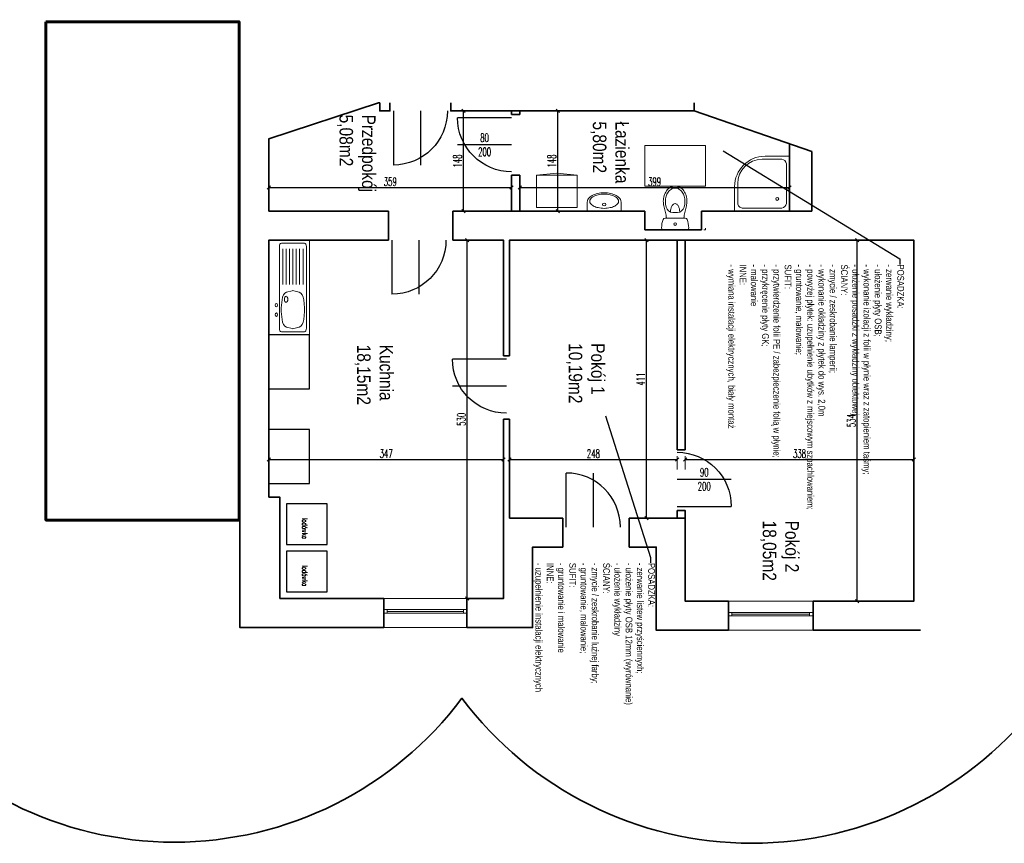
# Model space of a CAD drawing. Extents: x 34439 to 126910, y -74890 to 17912.
# Tile 10 of 144: x 56071 to 57528, y -27254 to -26036. Entities that reach past the tile are written whole.
import ezdxf
from ezdxf import colors
from ezdxf.entities.mleader import LeaderData, LeaderLine
from ezdxf.lldxf.tags import DXFTag
from ezdxf.math import Vec2, Vec3

# ---------------------------------------------------------------- set-up
doc = ezdxf.new("R2010")
doc.units = 0
doc.header["$MEASUREMENT"] = 0
for name, color, linetype, lineweight in [('_konstrukcja', 96, 'Continuous', 20), ('_stolarka', 82, 'Continuous', 30), ('A-ARM', 1, 'Continuous', 15), ('A-MEB', 150, 'Continuous', 15), ('wymiar', 3, 'Continuous', 13), ('ściany', 1, 'Continuous', 30)]:
    doc.layers.add(name, color=color, linetype=linetype, lineweight=lineweight)
doc.styles.add('Arial narrow', font='ARIALN.TTF')
doc.styles.add('SIMPLEX', font='SIMPLEX.shx', dxfattribs={"width": 0.6})
doc.styles.get("Standard").update_dxf_attribs({"font": 'ARIALN.TTF'})
tags = doc.linetypes.add('HIDDEN', pattern=[0.375, 0.25, -0.125]).pattern_tags.tags
tags[6:7] = [DXFTag(74, 4), DXFTag(75, 0), DXFTag(340, '0'), DXFTag(46, 1.0), DXFTag(50, 0.0), DXFTag(44, 0.0), DXFTag(45, 0.0)]
tags[4:5] = [DXFTag(74, 4), DXFTag(75, 0), DXFTag(340, '0'), DXFTag(46, 1.0), DXFTag(50, 0.0), DXFTag(44, 0.0), DXFTag(45, 0.0)]
doc.dimstyles.new('1-50 cm', dxfattribs={"dimscale": 0.5, "dimtxt": 25, "dimasz": 10, "dimexe": 10, "dimexo": 25, "dimgap": 5, "dimtad": 1, "dimdec": 0, "dimdsep": 46, "dimtxsty": 'SIMPLEX', "dimblk": 'OBLIQUE', "dimcen": 0, "dimadec": 1, "dimazin": 0, "dimtfac": 0.028571, "dimtdec": 1, "dimtix": 1, "dimtmove": 1, "dimatfit": 2, "dimldrblk": 'DOT', "dimfxl": 30, "dimfxlon": 1, "dimtolj": 1, "dimlwe": -1, "dimarcsym": 0})

# ---------------------------------------------------------------- blocks, each defined once
blk = doc.blocks.new('dr100_uniwersalne')
at = {"layer": '_stolarka', "color": 0, "linetype": 'ByBlock', "ltscale": 50}
blk.add_line((50, 0), (50, 100), dxfattribs=at)
blk.add_lwpolyline([(0, 0), (0, 100)], dxfattribs=at)
blk.add_arc((0, 0), 100, 0, 90, dxfattribs=at)
blk = doc.blocks.new('_OBLIQUE')
at = {"color": 0, "linetype": 'ByBlock', "lineweight": -2}
for p, q in [((-0.5, -0.5), (0.5, 0.5)), ((0, 0), (0, 0))]:
    blk.add_line(p, q, dxfattribs=at)
blk = doc.blocks.new('*D11273')
at = {"layer": 'DEFPOINTS', "color": 0, "lineweight": 35, "ltscale": 50}
for p in [(56786.8, -26685.9), (56439.8, -26741.5), (56786.8, -26891.5)]:
    blk.add_point(p, dxfattribs=at)
at = {"layer": 'wymiar', "color": 0, "ltscale": 50}
for p, q in [((56439.8, -26700.9), (56439.8, -26680.9)), ((56786.8, -26700.9), (56786.8, -26680.9))]:
    blk.add_line(p, q, dxfattribs=at)
at = {"layer": 'wymiar', "color": 0, "lineweight": -2, "ltscale": 50}
blk.add_line((56439.8, -26685.9), (56786.8, -26685.9), dxfattribs=at)
at = {"layer": 'wymiar', "color": 0, "lineweight": -2, "ltscale": 50, "xscale": 5, "yscale": 5, "zscale": 5, "rotation": 180}
blk.add_blockref('_OBLIQUE', (56439.8, -26685.9), dxfattribs=at)
at = {"layer": 'wymiar', "color": 0, "lineweight": -2, "ltscale": 50, "xscale": 5, "yscale": 5, "zscale": 5}
blk.add_blockref('_OBLIQUE', (56786.8, -26685.9), dxfattribs=at)
at = {"layer": 'wymiar', "color": 0, "lineweight": 18, "ltscale": 50, "insert": (56613.3, -26677.2), "char_height": 12.5, "attachment_point": 5, "style": 'SIMPLEX'}
blk.add_mtext('\\A1;347', dxfattribs=at)
blk = doc.blocks.new('_Dot')
at = {"color": 0, "lineweight": -2}
blk.add_line((-0.5, 0), (-1, 0), dxfattribs=at)
at = {"color": 0, "const_width": 0.5}
blk.add_lwpolyline([(-0.25, 0, 1), (0.25, 0, 1)], format="xyb", close=True, dxfattribs=at)
blk = doc.blocks.new('*D11274')
at = {"layer": 'DEFPOINTS', "color": 0, "lineweight": 35, "ltscale": 50}
for p in [(57043.8, -26685.9), (56795.8, -26772.5), (57043.8, -26772.5)]:
    blk.add_point(p, dxfattribs=at)
at = {"layer": 'wymiar', "color": 0, "ltscale": 50}
for p, q in [((56795.8, -26700.9), (56795.8, -26680.9)), ((57043.8, -26700.9), (57043.8, -26680.9))]:
    blk.add_line(p, q, dxfattribs=at)
at = {"layer": 'wymiar', "color": 0, "lineweight": -2, "ltscale": 50}
blk.add_line((56795.8, -26685.9), (57043.8, -26685.9), dxfattribs=at)
at = {"layer": 'wymiar', "color": 0, "lineweight": -2, "ltscale": 50, "xscale": 5, "yscale": 5, "zscale": 5, "rotation": 180}
blk.add_blockref('_OBLIQUE', (56795.8, -26685.9), dxfattribs=at)
at = {"layer": 'wymiar', "color": 0, "lineweight": -2, "ltscale": 50, "xscale": 5, "yscale": 5, "zscale": 5}
blk.add_blockref('_OBLIQUE', (57043.8, -26685.9), dxfattribs=at)
at = {"layer": 'wymiar', "color": 0, "lineweight": 18, "ltscale": 50, "insert": (56919.8, -26677.2), "char_height": 12.5, "attachment_point": 5, "style": 'SIMPLEX'}
blk.add_mtext('\\A1;248', dxfattribs=at)
blk = doc.blocks.new('*D11275')
at = {"layer": 'DEFPOINTS', "color": 0, "lineweight": 35, "ltscale": 50}
for p in [(57393.8, -26685.9), (57055.8, -26895.5), (57393.8, -26895.5)]:
    blk.add_point(p, dxfattribs=at)
at = {"layer": 'wymiar', "color": 0, "ltscale": 50}
for p, q in [((57055.8, -26700.9), (57055.8, -26680.9)), ((57393.8, -26700.9), (57393.8, -26680.9))]:
    blk.add_line(p, q, dxfattribs=at)
at = {"layer": 'wymiar', "color": 0, "lineweight": -2, "ltscale": 50}
blk.add_line((57055.8, -26685.9), (57393.8, -26685.9), dxfattribs=at)
at = {"layer": 'wymiar', "color": 0, "lineweight": -2, "ltscale": 50, "xscale": 5, "yscale": 5, "zscale": 5, "rotation": 180}
blk.add_blockref('_OBLIQUE', (57055.8, -26685.9), dxfattribs=at)
at = {"layer": 'wymiar', "color": 0, "lineweight": -2, "ltscale": 50, "xscale": 5, "yscale": 5, "zscale": 5}
blk.add_blockref('_OBLIQUE', (57393.8, -26685.9), dxfattribs=at)
at = {"layer": 'wymiar', "color": 0, "lineweight": 18, "ltscale": 50, "insert": (57224.8, -26677.2), "char_height": 12.5, "attachment_point": 5, "style": 'SIMPLEX'}
blk.add_mtext('\\A1;338', dxfattribs=at)
blk = doc.blocks.new('*D11276')
at = {"layer": 'DEFPOINTS', "color": 0, "lineweight": 35, "ltscale": 50}
for p in [(57055.8, -26361.5), (57310.1, -26361.5), (57055.8, -26895.5)]:
    blk.add_point(p, dxfattribs=at)
at = {"layer": 'wymiar', "color": 0, "ltscale": 50}
for p, q in [((57295.1, -26361.5), (57315.1, -26361.5)), ((57295.1, -26895.5), (57315.1, -26895.5))]:
    blk.add_line(p, q, dxfattribs=at)
at = {"layer": 'wymiar', "color": 0, "lineweight": -2, "ltscale": 50}
blk.add_line((57310.1, -26895.5), (57310.1, -26361.5), dxfattribs=at)
at = {"layer": 'wymiar', "color": 0, "lineweight": -2, "ltscale": 50, "xscale": 5, "yscale": 5, "zscale": 5}
for p, rotation in [((57310.1, -26361.5), 90), ((57310.1, -26895.5), 270)]:
    blk.add_blockref('_OBLIQUE', p, dxfattribs=dict(at, rotation=rotation))
at = {"layer": 'wymiar', "color": 0, "lineweight": 18, "ltscale": 50, "insert": (57301.4, -26628.5), "char_height": 12.5, "attachment_point": 5, "rotation": 90, "style": 'SIMPLEX'}
blk.add_mtext('\\A1;534', dxfattribs=at)
blk = doc.blocks.new('*D11277')
at = {"layer": 'DEFPOINTS', "color": 0, "lineweight": 35, "ltscale": 50}
for p in [(56998.6, -26361.5), (57043.8, -26361.5), (57043.8, -26772.5)]:
    blk.add_point(p, dxfattribs=at)
at = {"layer": 'wymiar', "color": 0, "ltscale": 50}
for p, q in [((57013.6, -26361.5), (56993.6, -26361.5)), ((57013.6, -26772.5), (56993.6, -26772.5))]:
    blk.add_line(p, q, dxfattribs=at)
at = {"layer": 'wymiar', "color": 0, "lineweight": -2, "ltscale": 50}
blk.add_line((56998.6, -26772.5), (56998.6, -26361.5), dxfattribs=at)
at = {"layer": 'wymiar', "color": 0, "lineweight": -2, "ltscale": 50, "xscale": 5, "yscale": 5, "zscale": 5}
for p, rotation in [((56998.6, -26361.5), 90), ((56998.6, -26772.5), 270)]:
    blk.add_blockref('_OBLIQUE', p, dxfattribs=dict(at, rotation=rotation))
at = {"layer": 'wymiar', "color": 0, "lineweight": 18, "ltscale": 50, "insert": (56989.8, -26567), "char_height": 12.5, "attachment_point": 5, "rotation": 90, "style": 'SIMPLEX'}
blk.add_mtext('\\A1;411', dxfattribs=at)
blk = doc.blocks.new('*D11278')
at = {"layer": 'DEFPOINTS', "color": 0, "lineweight": 35, "ltscale": 50}
for p in [(56733.3, -26361.5), (56786.8, -26361.5), (56786.8, -26891.5)]:
    blk.add_point(p, dxfattribs=at)
at = {"layer": 'wymiar', "color": 0, "ltscale": 50}
for p, q in [((56748.3, -26361.5), (56728.3, -26361.5)), ((56748.3, -26891.5), (56728.3, -26891.5))]:
    blk.add_line(p, q, dxfattribs=at)
at = {"layer": 'wymiar', "color": 0, "lineweight": -2, "ltscale": 50}
blk.add_line((56733.3, -26891.5), (56733.3, -26361.5), dxfattribs=at)
at = {"layer": 'wymiar', "color": 0, "lineweight": -2, "ltscale": 50, "xscale": 5, "yscale": 5, "zscale": 5}
for p, rotation in [((56733.3, -26361.5), 90), ((56733.3, -26891.5), 270)]:
    blk.add_blockref('_OBLIQUE', p, dxfattribs=dict(at, rotation=rotation))
at = {"layer": 'wymiar', "color": 0, "lineweight": 18, "ltscale": 50, "insert": (56724.5, -26626.5), "char_height": 12.5, "attachment_point": 5, "rotation": 90, "style": 'SIMPLEX'}
blk.add_mtext('\\A1;530', dxfattribs=at)
blk = doc.blocks.new('*D11279')
at = {"layer": 'DEFPOINTS', "color": 0, "lineweight": 35, "ltscale": 50}
for p in [(56798.9, -26283.8), (56439.8, -26318.5), (56798.9, -26318.5)]:
    blk.add_point(p, dxfattribs=at)
at = {"layer": 'wymiar', "color": 0, "ltscale": 50}
for p, q in [((56439.8, -26298.8), (56439.8, -26278.8)), ((56798.9, -26298.8), (56798.9, -26278.8))]:
    blk.add_line(p, q, dxfattribs=at)
at = {"layer": 'wymiar', "color": 0, "lineweight": -2, "ltscale": 50}
blk.add_line((56439.8, -26283.8), (56798.9, -26283.8), dxfattribs=at)
at = {"layer": 'wymiar', "color": 0, "lineweight": -2, "ltscale": 50, "xscale": 5, "yscale": 5, "zscale": 5, "rotation": 180}
blk.add_blockref('_OBLIQUE', (56439.8, -26283.8), dxfattribs=at)
at = {"layer": 'wymiar', "color": 0, "lineweight": -2, "ltscale": 50, "xscale": 5, "yscale": 5, "zscale": 5}
blk.add_blockref('_OBLIQUE', (56798.9, -26283.8), dxfattribs=at)
at = {"layer": 'wymiar', "color": 0, "lineweight": 18, "ltscale": 50, "insert": (56619.4, -26275.1), "char_height": 12.5, "attachment_point": 5, "style": 'SIMPLEX'}
blk.add_mtext('\\A1;359', dxfattribs=at)
blk = doc.blocks.new('*D11280')
at = {"layer": 'DEFPOINTS', "color": 0, "lineweight": 35, "ltscale": 50}
for p in [(56727.5, -26170.5), (56798.9, -26170.5), (56798.9, -26318.5)]:
    blk.add_point(p, dxfattribs=at)
at = {"layer": 'wymiar', "color": 0, "ltscale": 50}
for p, q in [((56742.5, -26170.5), (56722.5, -26170.5)), ((56742.5, -26318.5), (56722.5, -26318.5))]:
    blk.add_line(p, q, dxfattribs=at)
at = {"layer": 'wymiar', "color": 0, "lineweight": -2, "ltscale": 50}
blk.add_line((56727.5, -26318.5), (56727.5, -26170.5), dxfattribs=at)
at = {"layer": 'wymiar', "color": 0, "lineweight": -2, "ltscale": 50, "xscale": 5, "yscale": 5, "zscale": 5}
for p, rotation in [((56727.5, -26170.5), 90), ((56727.5, -26318.5), 270)]:
    blk.add_blockref('_OBLIQUE', p, dxfattribs=dict(at, rotation=rotation))
at = {"layer": 'wymiar', "color": 0, "lineweight": 18, "ltscale": 50, "insert": (56718.8, -26244.5), "char_height": 12.5, "attachment_point": 5, "rotation": 90, "style": 'SIMPLEX'}
blk.add_mtext('\\A1;148', dxfattribs=at)
blk = doc.blocks.new('*D11281')
at = {"layer": 'DEFPOINTS', "color": 0, "lineweight": 35, "ltscale": 50}
for p in [(57209.8, -26283.8), (56810.9, -26318.5), (57209.8, -26318.5)]:
    blk.add_point(p, dxfattribs=at)
at = {"layer": 'wymiar', "color": 0, "ltscale": 50}
for p, q in [((56810.9, -26298.8), (56810.9, -26278.8)), ((57209.8, -26298.8), (57209.8, -26278.8))]:
    blk.add_line(p, q, dxfattribs=at)
at = {"layer": 'wymiar', "color": 0, "lineweight": -2, "ltscale": 50}
blk.add_line((56810.9, -26283.8), (57209.8, -26283.8), dxfattribs=at)
at = {"layer": 'wymiar', "color": 0, "lineweight": -2, "ltscale": 50, "xscale": 5, "yscale": 5, "zscale": 5, "rotation": 180}
blk.add_blockref('_OBLIQUE', (56810.9, -26283.8), dxfattribs=at)
at = {"layer": 'wymiar', "color": 0, "lineweight": -2, "ltscale": 50, "xscale": 5, "yscale": 5, "zscale": 5}
blk.add_blockref('_OBLIQUE', (57209.8, -26283.8), dxfattribs=at)
at = {"layer": 'wymiar', "color": 0, "lineweight": 18, "ltscale": 50, "insert": (57010.4, -26275.1), "char_height": 12.5, "attachment_point": 5, "style": 'SIMPLEX'}
blk.add_mtext('\\A1;399', dxfattribs=at)
blk = doc.blocks.new('*D11282')
at = {"layer": 'DEFPOINTS', "color": 0, "lineweight": 35, "ltscale": 50}
for p in [(56810.9, -26170.5), (56867.1, -26170.5), (56810.9, -26318.5)]:
    blk.add_point(p, dxfattribs=at)
at = {"layer": 'wymiar', "color": 0, "ltscale": 50}
for p, q in [((56852.1, -26170.5), (56872.1, -26170.5)), ((56852.1, -26318.5), (56872.1, -26318.5))]:
    blk.add_line(p, q, dxfattribs=at)
at = {"layer": 'wymiar', "color": 0, "lineweight": -2, "ltscale": 50}
blk.add_line((56867.1, -26318.5), (56867.1, -26170.5), dxfattribs=at)
at = {"layer": 'wymiar', "color": 0, "lineweight": -2, "ltscale": 50, "xscale": 5, "yscale": 5, "zscale": 5}
for p, rotation in [((56867.1, -26170.5), 90), ((56867.1, -26318.5), 270)]:
    blk.add_blockref('_OBLIQUE', p, dxfattribs=dict(at, rotation=rotation))
at = {"layer": 'wymiar', "color": 0, "lineweight": 18, "ltscale": 50, "insert": (56858.3, -26244.5), "char_height": 12.5, "attachment_point": 5, "rotation": 90, "style": 'SIMPLEX'}
blk.add_mtext('\\A1;148', dxfattribs=at)
blk = doc.blocks.new('_arm_zlewozmywak 1-kom')
at = {"layer": 'A-ARM'}
for p, q in [((80, 60), (0, 60)), ((0, 60), (0, 0)), ((80, 0), (80, 60)), ((74.5, 44.5), (5.5, 44.5)), ((19.82, 41.74), (13.04, 40.51)), ((29.46, 40.51), (22.68, 41.74)), ((2.5, 41.5), (2.5, 7.5)), ((6.58, 33.95), (5.22, 25.82)), ((37.28, 25.82), (35.92, 33.95)), ((72.5, 39.5), (42.5, 39.5)), ((72.5, 34.5), (42.5, 34.5)), ((77.5, 41.5), (77.5, 7.5)), ((36.16, 32.56), (36.16, 32.56)), ((72.5, 29.5), (42.5, 29.5)), ((5.22, 23.18), (6.58, 15.05)), ((35.92, 15.05), (37.28, 23.18)), ((72.5, 24.5), (42.5, 24.5)), ((42.5, 19.5), (72.5, 19.5)), ((13.04, 8.49), (19.82, 7.26)), ((22.68, 7.26), (29.46, 8.49)), ((42.5, 14.5), (72.5, 14.5)), ((42.5, 9.5), (72.5, 9.5)), ((0, 0), (80, 0)), ((74.5, 4.5), (5.5, 4.5))]:
    blk.add_line(p, q, dxfattribs=at)
for centre, radius in [((17, 49), 1.5), ((25, 49), 1.5), ((30, 34.5), 2.5)]:
    blk.add_circle(centre, radius, dxfattribs=at)
for centre, radius, start, end in [((5.5, 41.5), 3, 90, 180), ((21.25, 33.87), 8, 79.69515, 100.30485), ((74.5, 41.5), 3, 0, 90), ((14.47, 32.64), 8, 100.30485, 170.53768), ((28.03, 32.64), 8, 9.46232, 79.69515), ((13.11, 24.5), 8, 170.53768, 189.46232), ((28.26, 31.25), 8, 9.46015, 9.46232), ((29.39, 24.5), 8, 350.53768, 9.46232), ((14.47, 16.36), 8, 189.46232, 259.69515), ((28.03, 16.36), 8, 280.30485, 350.53768), ((5.5, 7.5), 3, 180, 270), ((21.25, 15.13), 8, 259.69515, 280.30485), ((74.5, 7.5), 3, 270, 0)]:
    blk.add_arc(centre, radius, start, end, dxfattribs=at)
blk = doc.blocks.new('_arm_brodzik owal 90')
at = {"layer": 'A-ARM', "color": 0}
for p, q in [((-45, 85), (-12.5, 85)), ((-40, 90), (0, 90)), ((0, 90), (0, 0)), ((-5, 77.5), (-5, 12.5)), ((-90, 0), (-90, 40)), ((-85, 12.5), (-85, 45)), ((0, 0), (-90, 0)), ((-12.5, 5), (-77.5, 5))]:
    blk.add_line(p, q, dxfattribs=at)
blk.add_circle((-20, 20), 2.5, dxfattribs=at)
for centre, radius, start, end in [((-40, 40), 50, 90, 180), ((-45, 45), 40, 90, 180), ((-12.5, 77.5), 7.5, 0, 90), ((-77.5, 12.5), 7.5, 180, 270), ((-12.5, 12.5), 7.5, 270, 0)]:
    blk.add_arc(centre, radius, start, end, dxfattribs=at)
blk = doc.blocks.new('_arm_umywalka')
at = {"layer": 'A-ARM', "color": 0}
for p, q in [((-20, 13.5), (-20, 0)), ((20, 0), (20, 13.5)), ((-20, 0), (20, 0))]:
    blk.add_line(p, q, dxfattribs=at)
blk.add_lwpolyline([(20, 13.5, 0.138474), (18.6, 18.4, 0.107069), (14.1, 23, 0.080452), (8, 25.9, 0.068264), (0, 27, 0.068264), (-8, 25.9, 0.080452), (-14.1, 23, 0.107069), (-18.6, 18.4, 0.138474), (-20, 13.5, 0.138474)], format="xyb", dxfattribs=at)
blk.add_lwpolyline([(-17, 14.5, 0.138474), (-16.1, 11.2, 0.107069), (-12.5, 7.4, 0.080452), (-7.1, 5, 0.068264), (0, 4, 0.068264), (7.1, 5, 0.080452), (12.5, 7.4, 0.107069), (16.1, 11.2, 0.138474), (17, 14.5, 0.138474), (16.1, 17.8, 0.107069), (12.5, 21.6, 0.080452), (7.1, 24, 0.068264), (0, 25, 0.068264), (-7.1, 24, 0.080452), (-12.5, 21.6, 0.107069), (-16.1, 17.8, 0.138474)], format="xyb", close=True, dxfattribs=at)
blk.add_circle((0, 9.5), 2, dxfattribs=at)
blk = doc.blocks.new('wc')
at = {"layer": 'A-ARM', "color": 0}
for p, q in [((-16.7, 35.7), (-13.5, 21.9)), ((-13.8, 36.4), (-13.2, 33.7)), ((13.8, 36.4), (13.2, 33.7)), ((16.7, 35.7), (13.5, 21.9)), ((-15, 17.5), (15, 17.5)), ((3.4, 26), (-3.4, 26)), ((17.1, 0), (-17.1, 0))]:
    blk.add_line(p, q, dxfattribs=at)
at = {"layer": 'A-ARM', "color": 0, "linetype": 'HIDDEN', "lineweight": 13, "ltscale": 50}
blk.add_lwpolyline([(45, 65), (45, 125), (-45, 125), (-45, 65)], close=True, dxfattribs=at)
at = {"layer": 'A-ARM', "color": 0}
for points in [[(17.5, 42.5, 0.072039), (16.3, 50.8, 0.083339), (12.9, 57.8, 0.106661), (7.1, 63.1, 0.132138), (0, 65, 0.132138), (-7.1, 63.1, 0.106661), (-12.9, 57.8, 0.083339), (-16.3, 50.8, 0.072039), (-17.5, 42.5, 0.05824), (-16.7, 35.7, 0.083339)], [(14.5, 42.5, 0.072039), (13.4, 50, 0.083339), (10.5, 56, 0.106661), (5.6, 60.5, 0.132138), (0, 62, 0.132138), (-5.6, 60.5, 0.106661), (-10.5, 56, 0.083339), (-13.4, 50, 0.072039), (-14.5, 42.5, 0.05824), (-13.8, 36.4, 0.05824)], [(6.8, 26.6, 0.047502), (6.3, 31.2, 0.067446), (4.8, 35.2, 0.105232), (2.3, 38.2, 0.168531), (0, 39, 0.168531), (-2.3, 38.2, 0.105232), (-4.8, 35.2, 0.067446), (-6.3, 31.2, 0.047502), (-6.8, 26.6, 0.053598)], [(13.8, 36.4, 0.05824), (14.5, 42.5, 0.05824)], [(16.7, 35.7, 0.05824), (17.5, 42.5, 0.072039)]]:
    blk.add_lwpolyline(points, format="xyb", dxfattribs=at)
at = {"layer": 'A-ARM', "color": 0, "linetype": 'HIDDEN', "lineweight": 13, "ltscale": 50}
for points in [[(-45, 0), (-45, 2.5)], [(-42.5, 0), (-45, 0)], [(45, 0), (42.5, 0)], [(45, 0), (45, 2.5)]]:
    blk.add_lwpolyline(points, dxfattribs=at)
at = {"layer": 'A-ARM', "color": 0}
blk.add_circle((0, 8.8), 1.96, dxfattribs=at)
for centre, radius, start, end in [((-3.4, 36), 10, 193.0047, 270), ((3.4, 36), 10, 270, 346.9953), ((16.9, 2.7), 37, 159.6583, 179.4624), ((-15, 14.5), 3, 90, 159.6583), ((-33, 17.4), 20, 0.3283, 13.0047), ((33, 17.4), 20, 166.9953, 179.6717), ((15, 14.5), 3, 20.3417, 90), ((-16.9, 2.7), 37, 0.5376, 20.3417), ((-17.1, 3), 3, 179.4624, 270), ((17.1, 3), 3, 270, 0.5376)]:
    blk.add_arc(centre, radius, start, end, dxfattribs=at)
blk = doc.blocks.new('_meb_szafka nocna 50x40')
at = {"layer": 'A-MEB'}
blk.add_lwpolyline([(0, 0), (50, 0), (50, 40), (0, 40)], close=True, dxfattribs=at)
for points in [[(0, 0), (24.9, -2.2)], [(50, 0), (25.1, -2.2)]]:
    blk.add_lwpolyline(points, dxfattribs=at)

msp = doc.modelspace()

# ---------------------------------------------------------------- linework, layer by layer
at = {"layer": '_konstrukcja', "lineweight": 35, "ltscale": 50}
for p, q in [((56603.9, -26170.5), (56603.9, -26158.5)), ((56603.9, -26170.5), (56603.9, -26158.5)), ((56618.9, -26170.5), (56618.9, -26158.5)), ((56618.9, -26170.5), (56618.9, -26158.5)), ((56708.9, -26170.5), (56708.9, -26158.5)), ((57068.9, -26170.5), (57068.9, -26158.5)), ((57209.8, -26318.5), (57209.8, -26219.1)), ((56616.8, -26361.5), (56616.8, -26318.5)), ((56711.8, -26361.5), (56711.8, -26318.5)), ((56995.8, -26346.5), (56995.8, -26318.5)), ((57079.8, -26346.5), (57079.8, -26318.5)), ((56786.8, -26532.5), (56795.8, -26532.5)), ((56786.8, -26626.5), (56795.8, -26626.5))]:
    msp.add_line(p, q, dxfattribs=at)
at = {"layer": '_konstrukcja', "color": 1, "lineweight": 35}
msp.add_lwpolyline([(57490.3, -25542.5, 0.5), (56978.1, -25542.5, 0.5), (56765.3, -25542.5, 0.5), (55874, -25542.5, 0.5), (55874, -26314, 0.5), (55874, -26639.9, 0.5), (55874, -27039, 0.5), (56725.4, -27039, 0.5), (57583.4, -27039, 0.5), (58142.1, -27039, 0.5), (58142.1, -26473.7, 0.5), (58142.1, -26087.9, 0.5), (58142.1, -25728.7, 0.5), (57829.5, -25728.7, 0.5), (57829.5, -25382.9, 0.5), (57563.4, -25382.9, 0.5), (57563.4, -25336.3)], format="xyb", dxfattribs=at)
at = {"layer": '_konstrukcja', "color": 4, "lineweight": 60, "ltscale": 50}
msp.add_lwpolyline([(56109.8, -26038.5), (56395.8, -26038.5), (56395.8, -26775.5), (56109.8, -26775.5)], close=True, dxfattribs=at)
at = {"layer": '_konstrukcja', "lineweight": 35, "ltscale": 50}
for points in [[(56396.8, -26160.5), (56396.8, -26934.5), (56609.8, -26934.5)], [(56439.8, -26318.5), (56439.8, -26211.5), (56601.7, -26158.5), (56603.9, -26158.5), (56603.9, -26170.5), (56618.9, -26170.5), (56618.9, -26158.5)], [(57079.8, -26318.5), (57242.8, -26318.5), (57242.8, -26230.5), (57068.9, -26170.5), (56708.9, -26170.5), (56708.9, -26158.5)], [(56439.8, -26318.5), (56616.8, -26318.5)], [(56711.8, -26318.5), (56995.8, -26318.5)], [(57079.8, -26346.5), (56995.8, -26346.5)], [(56616.8, -26361.5), (56439.8, -26361.5), (56439.8, -26741.5)], [(56786.8, -26532.5), (56786.8, -26361.5), (56711.8, -26361.5)], [(56795.8, -26532.5), (56795.8, -26361.5), (56995.8, -26361.5)], [(56995.8, -26361.5), (57079.8, -26361.5)], [(57079.8, -26361.5), (57393.8, -26361.5), (57393.8, -26895.5), (57244.8, -26895.5)], [(56732.8, -26891.5), (56786.8, -26891.5), (56786.8, -26626.5)], [(56874.8, -26772.5), (56795.8, -26772.5), (56795.8, -26626.5)], [(56439.8, -26741.5), (56455.8, -26741.5), (56455.8, -26891.5)], [(56874.8, -26772.5), (56874.8, -26815.5)], [(56972.8, -26772.5), (56972.8, -26815.5)], [(57119.8, -26895.5), (57055.8, -26895.5), (57055.8, -26772.5), (56972.8, -26772.5)], [(56732.8, -26934.5), (56829.8, -26934.5), (56829.8, -26815.5), (56874.8, -26815.5)], [(56972.8, -26815.5), (57012.8, -26815.5), (57012.8, -26938.5), (57119.8, -26938.5)], [(56455.8, -26891.5), (56609.8, -26891.5)], [(56609.8, -26891.5), (56609.8, -26934.5)], [(56609.8, -26934.5), (56609.8, -26891.5)], [(56732.8, -26891.5), (56732.8, -26934.5)], [(56732.8, -26891.5), (56732.8, -26934.5)], [(57119.8, -26895.5), (57119.8, -26938.5)], [(57119.8, -26895.5), (57119.8, -26938.5)], [(57244.8, -26938.5), (57244.8, -26895.5)], [(57244.8, -26895.5), (57244.8, -26938.5)], [(57244.8, -26938.5), (57403.8, -26938.5)]]:
    msp.add_lwpolyline(points, dxfattribs=at)
for points in [[(56810.9, -26175.5), (56798.9, -26175.5), (56798.9, -26170.5), (56810.9, -26170.5)], [(56810.9, -26318.5), (56798.9, -26318.5), (56798.9, -26265.5), (56810.9, -26265.5)], [(57055.8, -26671.5), (57043.8, -26671.5), (57043.8, -26361.5), (57055.8, -26361.5)], [(57055.8, -26772.5), (57043.8, -26772.5), (57043.8, -26761.5), (57055.8, -26761.5)]]:
    msp.add_lwpolyline(points, close=True, dxfattribs=at)
at = {"layer": '_konstrukcja', "lineweight": 18, "ltscale": 50}
for points in [[(56609.8, -26934.5), (56609.8, -26891.5), (56732.8, -26891.5), (56732.8, -26934.5)], [(57119.8, -26938.5), (57119.8, -26895.5), (57244.8, -26895.5), (57244.8, -26938.5)]]:
    msp.add_lwpolyline(points, close=True, dxfattribs=at)
at = {"layer": '_stolarka', "lineweight": 18}
for points in [[(56609.8, -26908), (56732.8, -26908), (56732.8, -26913), (56609.8, -26913), (56609.8, -26908), (56614.8, -26908), (56614.8, -26913), (56732.8, -26913), (56727.8, -26913), (56727.8, -26908), (56727.8, -26910.5), (56614.8, -26910.5)], [(57119.8, -26912), (57244.8, -26912), (57244.8, -26917), (57119.8, -26917), (57119.8, -26912), (57124.8, -26912), (57124.8, -26917), (57244.8, -26917), (57239.8, -26917), (57239.8, -26912), (57239.8, -26914.5), (57124.8, -26914.5)]]:
    msp.add_lwpolyline(points, dxfattribs=at)
at = {"layer": 'A-ARM', "lineweight": 25, "ltscale": 50}
for points in [[(56499.8, -26581.5), (56499.8, -26501.5), (56439.8, -26501.5), (56439.8, -26581.5)], [(56499.8, -26721.5), (56499.8, -26641.5), (56439.8, -26641.5), (56439.8, -26721.5)], [(56525.8, -26811.5), (56525.8, -26751.5), (56465.8, -26751.5), (56465.8, -26811.5)], [(56525.8, -26881.5), (56525.8, -26821.5), (56465.8, -26821.5), (56465.8, -26881.5)]]:
    msp.add_lwpolyline(points, close=True, dxfattribs=at)

# ---------------------------------------------------------------- block references
at = {"layer": '_stolarka', "lineweight": 35, "xscale": 0.8, "yscale": 0.8, "zscale": 0.8}
msp.add_blockref('dr100_uniwersalne', (56879.8, -26785.9), dxfattribs=at)
at = {"layer": 'A-ARM'}
for name, p, xscale, rotation in [('wc', (57040.8, -26346.5), -1, 359.9999999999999), ('_arm_umywalka', (56935.8, -26318.5), 1.25, 359.9999999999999), ('_arm_zlewozmywak 1-kom', (56499.8, -26501.5), 1.75, 89.99999999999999)]:
    msp.add_blockref(name, p, dxfattribs=dict(at, xscale=xscale, rotation=rotation))
at = {"layer": 'A-ARM', "lineweight": 25, "ltscale": 50, "xscale": -0.9, "yscale": 0.9, "zscale": 0.9, "rotation": 89.99999999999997}
msp.add_blockref('_arm_brodzik owal 90', (57209.8, -26318.5), dxfattribs=at)
at = {"layer": 'A-MEB', "xscale": 1.2, "yscale": 1.2, "zscale": 1.2, "rotation": 180}
msp.add_blockref('_meb_szafka nocna 50x40', (56895.7, -26265.2), dxfattribs=at)
at = {"layer": 'ściany', "color": 96, "lineweight": 35, "xscale": -0.8, "yscale": 0.8, "zscale": 0.8}
for p, rotation in [((56623.9, -26170.5), 179.9999999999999), ((56621.8, -26361.5), 179.9999999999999), ((56791.3, -26537.5), 89.99999999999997)]:
    msp.add_blockref('dr100_uniwersalne', p, dxfattribs=dict(at, rotation=rotation))
at = {"layer": 'ściany', "color": 12, "lineweight": 35, "xscale": -0.8, "yscale": 0.8, "zscale": 0.8}
for p, rotation in [((56798.9, -26180.5), 89.99999999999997), ((57043.8, -26755.2), 270)]:
    msp.add_blockref('dr100_uniwersalne', p, dxfattribs=dict(at, rotation=rotation))

# ---------------------------------------------------------------- texts
at = {"layer": 'A-ARM', "lineweight": 25, "ltscale": 50, "style": 'SIMPLEX', "width": 0.6}
for p in [(56488.9, -26772.5), (56488.9, -26842.5)]:
    msp.add_text('lodówka', height=8, rotation=270, dxfattribs=at).set_placement(p)
at = {"layer": 'A-ARM', "lineweight": 25, "ltscale": 50, "char_height": 20, "width": 184.332, "attachment_point": 1, "rotation": 270, "style": 'Arial narrow'}
for s, insert in [('Przedpokój\\P5,08m2', (56597.6, -26175.9)), ('Łazienka\\P5,80m2', (56972.4, -26186)), ('Kuchnia\\P18,15m2', (56623.6, -26516.1)), ('Pokój 1\\P10,19m2', (56936.7, -26513.9)), ('Pokój 2\\P18,05m2', (57223.8, -26776.3))]:
    msp.add_mtext(s, dxfattribs=dict(at, insert=insert))
at = {"layer": 'A-ARM', "lineweight": 25, "ltscale": 50, "char_height": 12.5, "attachment_point": 5, "style": 'SIMPLEX'}
for s, insert in [('{\\A1;80\\P200}', (56758.9, -26220.5)), ('{\\A1;90\\P200}', (57083.8, -26715.2))]:
    msp.add_mtext(s, dxfattribs=dict(at, insert=insert))

# ---------------------------------------------------------------- dimensions: what is measured, and where the dimension line sits
at = {"layer": 'wymiar', "lineweight": 18, "ltscale": 50}
for base, p1, p2, angle, picture, middle in [((56727.5, -26170.5), (56798.9, -26318.5), (56798.9, -26170.5), 90, '*D11280', (56718.8, -26244.5)), ((56867.1, -26170.5), (56810.9, -26318.5), (56810.9, -26170.5), 90, '*D11282', (56858.3, -26244.5)), ((56798.9, -26283.8), (56439.8, -26318.5), (56798.9, -26318.5), 180, '*D11279', (56619.4, -26275.1)), ((57209.8, -26283.8), (56810.9, -26318.5), (57209.8, -26318.5), 180, '*D11281', (57010.4, -26275.1)), ((56733.3, -26361.5), (56786.8, -26891.5), (56786.8, -26361.5), 90, '*D11278', (56724.5, -26626.5)), ((56998.6, -26361.5), (57043.8, -26772.5), (57043.8, -26361.5), 90, '*D11277', (56989.8, -26567)), ((57310.1, -26361.5), (57055.8, -26895.5), (57055.8, -26361.5), 90, '*D11276', (57301.4, -26628.5)), ((56786.8, -26685.9), (56439.8, -26741.5), (56786.8, -26891.5), 180, '*D11273', (56613.3, -26677.2)), ((57043.8, -26685.9), (56795.8, -26772.5), (57043.8, -26772.5), 180, '*D11274', (56919.8, -26677.2)), ((57393.8, -26685.9), (57055.8, -26895.5), (57393.8, -26895.5), 180, '*D11275', (57224.8, -26677.2))]:
    dim = msp.add_linear_dim(base=base, p1=p1, p2=p2, angle=angle, dimstyle='1-50 cm', dxfattribs=at)
    dim.commit()
    dim.dimension.update_dxf_attribs({"geometry": picture, "text_midpoint": middle})

# ---------------------------------------------------------------- leaders
at = {"layer": 'A-ARM', "lineweight": 25, "ltscale": 50}
ml = msp.add_multileader_mtext('Standard', dxfattribs=at)
ml.set_content('POSADZKA:\\P- zerwanie wykładziny;\\P- ułożenie płyty OSB;\\P- wykonanie izolacji z folii w płynie wraz z zatopieniem taśmy;\\P- ułożenie posadzki z wykładziny obiektowej\\PŚCIANY:\\P- zmycie / zeskrobanie lamperii;\\P- wykonanie okładziny z płytek do wys. 2,0m\\P- powyżej płytek: uzupełnienie ubytków z miejscowym szpachlowaniem;\\P- gruntowanie, malowanie;\\P\\pq*;SUFIT:\\P\\pql;- przytwierdzenie folii PE / zabezpieczenie folią w płynie;\\P- przykręcenie płyty GK;\\P- malowanie\\P\\pq*;INNE:\\P- wymiana instalacji elektrycznych, biały montaż', color=256)
ml.set_leader_properties()
ml.build(insert=Vec2(0, 0))
ml.multileader.update_dxf_attribs({"arrow_head_size": 0.18})
ctx = ml.context
ctx.base_point, ctx.char_height, ctx.arrow_head_size, ctx.landing_gap_size, ctx.plane_origin, ctx.plane_x_axis, ctx.plane_y_axis = Vec3(57373, -26397.4), 10, 0.18, 0.09, Vec3(57502.6, -26230), Vec3(0, -1), Vec3(1, 0)
notes = []
notes.append((ctx, [(0, (1, 1, 0), (57373, -26389.4), (0, -1), 8, [(0, [(57111.9, -26229.4)], 0, [])])]))
ctx.mtext.insert, ctx.mtext.text_direction, ctx.mtext.rotation, ctx.mtext.flow_direction = Vec3(57379.5, -26397.5), Vec3(0, -1), 4.712389, 5
ml = msp.add_multileader_mtext('Standard', dxfattribs=at)
ml.set_content('POSADZKA:\\P- zerwanie listew przyściennyxh;\\P- ułożenie płyty OSB 12mm (wyrównanie)\\P- ułożenie wykładziny\\PŚCIANY:\\P- zmycie / zeskrobanie luźnej farby;\\P\\pq*;- gruntowanie, malowanie;\\PSUFIT:\\P\\pql;- gruntowanie i malowanie\\P\\pq*;INNE:\\P- uzupełnienie instalacji elektrycznych', color=256)
ml.set_leader_properties()
ml.build(insert=Vec2(0, 0))
ml.multileader.update_dxf_attribs({"arrow_head_size": 0.18})
ctx = ml.context
ctx.base_point, ctx.char_height, ctx.arrow_head_size, ctx.landing_gap_size, ctx.plane_origin, ctx.plane_x_axis, ctx.plane_y_axis = Vec3(57004.4, -26838.7), 10, 0.18, 0.09, Vec3(57028.1, -26817.5), Vec3(0, -1), Vec3(1, 0)
notes.append((ctx, [(0, (1, 1, 0), (57004.4, -26830.7), (0, -1), 8, [(0, [(56937.8, -26621.1)], 0, [])])]))
ctx.mtext.insert, ctx.mtext.text_direction, ctx.mtext.rotation, ctx.mtext.flow_direction = Vec3(57010.9, -26838.8), Vec3(0, -1), 4.712389, 5
for ctx, leaders in notes:
    for number, flags, end, landing, length, lines in leaders:
        leader = LeaderData()
        leader.index, (leader.has_last_leader_line, leader.has_dogleg_vector, leader.attachment_direction) = number, flags
        leader.last_leader_point, leader.dogleg_vector, leader.dogleg_length = Vec3(end), Vec3(landing), length
        for number, points, colour, breaks in lines:
            line = LeaderLine()
            line.index, line.vertices, line.color, line.breaks = number, Vec3.list(points), colors.encode_raw_color(colour), breaks
            leader.lines.append(line)
        ctx.leaders.append(leader)

doc.saveas('drawing.dxf')
